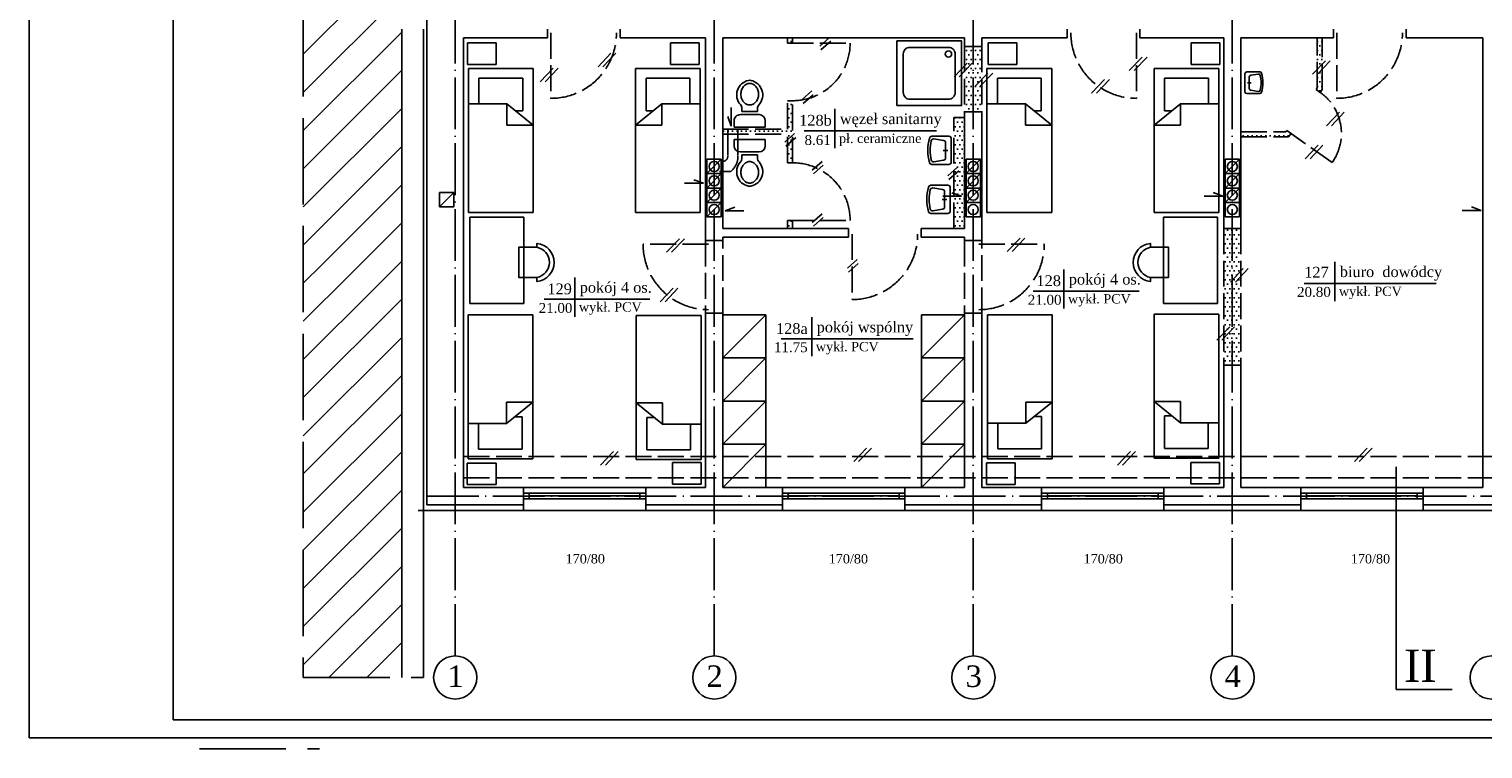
# Model space of a CAD drawing. Extents: x -4334 to 79223, y -1882 to 29514.
# Tile 25 of 60: x 37864 to 39884, y 16582 to 17582. Entities that reach past the tile are written whole.
import ezdxf

# ---------------------------------------------------------------- set-up
doc = ezdxf.new("R2010")
doc.units = 0
doc.header["$MEASUREMENT"] = 0
doc.linetypes.add('ACAD_ISO02W100', pattern=[15, 12, -3])
doc.linetypes.add('ACAD_ISO04W100', pattern=[30.5, 24, -3, 0.5, -3])
doc.layers.get('0').update_dxf_attribs({"color": 251, "linetype": 'CONTINUOUS'})
for name, color, linetype in [('CIENKIE', 251, 'CONTINUOUS'), ('NAPIS', 251, 'CONTINUOUS'), ('OSIE', 251, 'ACAD_ISO04W100'), ('PRZERYW', 251, 'ACAD_ISO02W100'), ('SCIANY', 251, 'CONTINUOUS'), ('urzadzenia', 251, 'CONTINUOUS'), ('URZĄDZENIA', 251, 'CONTINUOUS')]:
    doc.layers.add(name, color=color, linetype=linetype)
doc.styles.add('NEWROMAN', font='TIMES.TTF')
pattern_1 = [(0, (12347.367, 12552.5124), (3.125, 6.25), [0, -6.25])]
pattern_2 = [(45, (21925.82, 19896.05), (-26.516504, 26.516504), [])]

# ---------------------------------------------------------------- blocks, each defined once
blk = doc.blocks.new('R056')
for p, q in [((-0.332, 0.998), (0.335, 0.998)), ((-0.332, 0.865), (-0.332, 0.998)), ((0.335, 0.998), (0.335, 0.865)), ((0.201, 0.732), (-0.199, 0.732)), ((-0.165, 0.67), (0.001, 0.67)), ((-0.165, 0.67), (-0.165, 0.607)), ((0.168, 0.67), (0.001, 0.67)), ((0.168, 0.67), (0.168, 0.607))]:
    blk.add_line(p, q)
blk.add_lwpolyline([(0.001, 0.067, 0.117514), (0.071, 0.083, 0.104443), (0.135, 0.134, 0.090071), (0.175, 0.207, 0.08201), (0.19, 0.297, 0.08201), (0.175, 0.387, 0.090071), (0.135, 0.459, 0.104443), (0.071, 0.51, 0.117514), (0.001, 0.527, 0.117514), (-0.069, 0.51, 0.104443), (-0.132, 0.459, 0.090071), (-0.172, 0.387, 0.08201), (-0.187, 0.297, 0.08201), (-0.172, 0.207, 0.090071), (-0.132, 0.134, 0.104443), (-0.069, 0.083, 0.117514)], format="xyb", close=True)
for centre, radius, start, end in [((-0.199, 0.865), 0.133, 180, 270), ((0.201, 0.865), 0.133, 270, 0), ((0.038, 0.311), 0.315, 138.639, 258.4219), ((-0.299, 0.607), 0.133, 318.639, 0), ((-0.035, 0.311), 0.315, 281.5781, 41.361), ((0.301, 0.607), 0.133, 180, 221.361), ((0.001, 0.133), 0.133, 258.4219, 281.5781)]:
    blk.add_arc(centre, radius, start, end)
blk = doc.blocks.new('R053')
for p, q in [((0, 0.608), (0, 0)), ((0.917, 0.692), (0.083, 0.692)), ((0.5, 0.575), (0.5, 0.408)), ((1, 0), (1, 0.608)), ((0.095, 0.075), (0.149, 0.421)), ((0.769, 0.492), (0.231, 0.492)), ((0.905, 0.075), (0.851, 0.421))]:
    blk.add_line(p, q)
for centre, radius, start, end in [((0.083, 0.608), 0.0833, 90, 180), ((0.917, 0.608), 0.0833, 0, 90), ((0.083, 0), 0.0833, 180, 254.047), ((0.177, 0.062), 0.0833, 171.1953, 256.9798), ((0.231, 0.408), 0.0833, 90, 171.1953), ((0.769, 0.408), 0.0833, 8.8047, 90), ((0.823, 0.062), 0.0833, 283.0202, 8.8047), ((0.5, 1.458), 1.599, 254.047, 285.953), ((0.5, 1.458), 1.516, 256.9798, 283.0202), ((0.917, 0), 0.0833, 285.953, 0)]:
    blk.add_arc(centre, radius, start, end)
blk = doc.blocks.new('R051')
blk.add_lwpolyline([(0, 0), (1, 0), (1, 1), (0, 1)], close=True)
blk.add_lwpolyline([(0.2, 0.1), (0.8, 0.1, 0.414214), (0.9, 0.2), (0.9, 0.8, 0.414214), (0.8, 0.9), (0.2, 0.9, 0.414214), (0.1, 0.8), (0.1, 0.2, 0.414214)], format="xyb", close=True)
blk.add_circle((0.797, 0.797), 0.0487)

msp = doc.modelspace()

# ---------------------------------------------------------------- hatches: boundary and pattern name
at = {"layer": 'urzadzenia', "ltscale": 3}
h = msp.add_hatch(dxfattribs=at)
h.set_pattern_fill('ANSI31', color=256, scale=300, style=0)
h.set_pattern_definition(pattern_2)
h.paths.add_polyline_path([(38381.35, 17753.75), (38244.57, 17809.1), (38244.57, 17266.89), (38381.35, 17211.54)])
h = msp.add_hatch(dxfattribs=at)
h.set_pattern_fill('DOTS', color=256, scale=100, style=0)
h.set_pattern_definition(pattern_1)
h.paths.add_polyline_path([(38924.35, 17562.59), (38924.35, 17570.13), (38917.35, 17570.13), (38917.35, 17562.59)])
h.paths.add_polyline_path([(38924.35, 17434.41), (38924.35, 17482.59), (38917.35, 17482.59), (38917.35, 17443.13), (38848.28, 17443.13), (38848.28, 17436.13), (38917.35, 17436.13), (38917.35, 17428.19)])
h.paths.add_polyline_path([(38848.28, 17436.13), (38848.28, 17443.13), (38834.28, 17443.13), (38834.28, 17436.13)])
h.paths.add_polyline_path([(38834.28, 17436.13), (38834.28, 17443.13), (38827.35, 17443.13), (38827.35, 17436.13)])
h.paths.add_polyline_path([(38917.35, 17421.59), (38924.35, 17427.81), (38924.35, 17434.41), (38917.35, 17428.19)])
h.paths.add_polyline_path([(38917.35, 17396.3), (38924.35, 17396.3), (38924.35, 17427.81), (38917.35, 17421.59)])
h.paths.add_polyline_path([(38917.35, 17316.3), (38917.35, 17305.13), (38924.35, 17305.13), (38924.35, 17316.3)])
h.paths.add_polyline_path([(39163.35, 17305.13), (39163.35, 17459.13), (39148.35, 17459.13), (39148.35, 17353.74), (39159.08, 17349.79), (39148.35, 17349.79), (39148.35, 17305.13)])
h = msp.add_hatch(dxfattribs=at)
h.set_pattern_fill('DOTS', color=256, scale=100, style=0)
h.set_pattern_definition(pattern_1)
h.paths.add_polyline_path([(39175.35, 17467.13), (39187.35, 17467.13), (39187.35, 17558.13), (39175.35, 17558.13)])
h.paths.add_polyline_path([(39175.35, 17558.13), (39163.35, 17558.13), (39163.35, 17467.13), (39175.35, 17467.13)])
h = msp.add_hatch(dxfattribs=at)
h.set_pattern_fill('DOTS', color=256, scale=100, style=0)
h.set_pattern_definition(pattern_1)
h.paths.add_polyline_path([(39660.35, 17570.13), (39653.35, 17570.13), (39653.35, 17526.21), (39660.35, 17533.54)])
h.paths.add_polyline_path([(39660.35, 17526.4), (39653.35, 17519.07), (39653.35, 17500.37), (39651.79, 17498.19), (39657.5, 17494.13), (39660.35, 17498.13)])
h.paths.add_polyline_path([(39616.89, 17437.11), (39611.19, 17441.17), (39609.74, 17439.13), (39547.35, 17439.13), (39547.35, 17432.13), (39613.35, 17432.13)])
h = msp.add_hatch(dxfattribs=at)
h.set_pattern_fill('DOTS', color=256, scale=100, style=0)
h.set_pattern_definition(pattern_1)
h.paths.add_polyline_path([(39523.35, 17305.13), (39523.35, 17115.13), (39535.35, 17115.13), (39535.35, 17305.13)])
h.paths.add_polyline_path([(39535.35, 17305.13), (39535.35, 17115.13), (39547.35, 17115.13), (39547.35, 17305.13)])
h = msp.add_hatch(dxfattribs=at)
h.set_pattern_fill('ANSI31', color=256, scale=300, style=0)
h.set_pattern_definition(pattern_2)
h.paths.add_polyline_path([(38381.35, 17211.54), (38244.57, 17266.89), (38244.57, 16680.88), (38381.35, 16680.88)])

# ---------------------------------------------------------------- linework, layer by layer
at = {"layer": 'CIENKIE', "ltscale": 3}
for p, q in [((37863.56, 18697.14), (37863.56, 16597.14)), ((38063.56, 18672.14), (38063.56, 16622.14)), ((38416.35, 16921.13), (38416.35, 17633.75)), ((38411.35, 16913.13), (38411.35, 17582.13)), ((38962.33, 17558.42), (38975.88, 17570.45)), ((38963.84, 17553.15), (38977.39, 17565.19)), ((38671.96, 17548.54), (38654.07, 17529.8)), ((38678.78, 17548.54), (38660.88, 17529.8)), ((39166.93, 17534.61), (39149.03, 17515.87)), ((39173.74, 17534.61), (39155.85, 17515.87)), ((39410.1, 17543.3), (39392.21, 17524.57)), ((39416.92, 17543.3), (39399.02, 17524.57)), ((39664.65, 17538.05), (39646.76, 17519.31)), ((39671.47, 17538.05), (39653.58, 17519.31)), ((38591.69, 17527.6), (38573.8, 17508.87)), ((38598.5, 17527.6), (38580.61, 17508.87)), ((39195.6, 17520.96), (39177.71, 17502.22)), ((39202.42, 17520.96), (39184.53, 17502.22)), ((38937.72, 17484.12), (38951.27, 17496.15)), ((39357.75, 17511.9), (39339.86, 17493.17)), ((39364.56, 17511.9), (39346.67, 17493.17)), ((38839.22, 17473.29), (38839.22, 17447.2)), ((38939.23, 17478.85), (38952.78, 17490.88)), ((38839.22, 17447.2), (38834.29, 17460.6)), ((38983.11, 17471.06), (38983.11, 17416.75)), ((38983.11, 17471.06), (38983.11, 17441.16)), ((39684.07, 17466.55), (39666.17, 17447.82)), ((39690.88, 17466.55), (39672.99, 17447.82)), ((38913.62, 17424.87), (38927.16, 17436.91)), ((38940.55, 17440.91), (39124.13, 17440.91)), ((38915.12, 17419.61), (38928.67, 17431.64)), ((39654.44, 17420.59), (39636.54, 17401.86)), ((39661.25, 17420.59), (39643.36, 17401.86)), ((38805.35, 17381.2), (38825.35, 17401.2)), ((38917.35, 17396.3), (38924.35, 17396.3)), ((38951.79, 17386.22), (38965.33, 17398.25)), ((38953.29, 17380.95), (38966.84, 17392.99)), ((39165.35, 17381.2), (39185.35, 17401.2)), ((39525.35, 17381.2), (39545.35, 17401.2)), ((38800.44, 17367.9), (38787.04, 17372.83)), ((38805.35, 17361.2), (38825.35, 17381.2)), ((39140.13, 17378.18), (39153.68, 17390.22)), ((39141.64, 17372.92), (39155.18, 17384.95)), ((39165.35, 17361.2), (39185.35, 17381.2)), ((39525.35, 17361.2), (39545.35, 17381.2)), ((38433.88, 17334.97), (38453.88, 17354.97)), ((38774.35, 17367.9), (38800.44, 17367.9)), ((38805.35, 17341.2), (38825.35, 17361.2)), ((39159.08, 17349.79), (39145.68, 17354.73)), ((39165.35, 17341.2), (39185.35, 17361.2)), ((39522.17, 17349.99), (39508.78, 17354.92)), ((39525.35, 17341.2), (39545.35, 17361.2)), ((38805.35, 17321.2), (38825.35, 17341.2)), ((38830.75, 17329.71), (38844.15, 17334.65)), ((39132.99, 17349.79), (39159.08, 17349.79)), ((39496.08, 17349.99), (39522.17, 17349.99)), ((39881, 17330.01), (39867.6, 17334.94)), ((38856.84, 17329.71), (38830.75, 17329.71)), ((38951.79, 17313.42), (38965.33, 17325.45)), ((38953.29, 17308.16), (38966.84, 17320.19)), ((39854.91, 17330.01), (39881, 17330.01)), ((39240.49, 17291.52), (39222.59, 17272.78)), ((39247.3, 17291.52), (39229.41, 17272.78)), ((38767.21, 17290.61), (38749.32, 17271.87)), ((38774.03, 17290.61), (38756.13, 17271.87)), ((39000.51, 17249.66), (39014.05, 17261.69)), ((39002.01, 17244.4), (39015.56, 17256.43)), ((39677.73, 17258.49), (39677.73, 17204.19)), ((38621.7, 17236.73), (38621.7, 17206.83)), ((38621.7, 17236.73), (38621.7, 17182.42)), ((39301.25, 17248.11), (39301.25, 17193.81)), ((39301.25, 17248.11), (39301.25, 17218.21)), ((39550.64, 17249.33), (39532.74, 17230.59)), ((39557.45, 17249.33), (39539.56, 17230.59)), ((38758.34, 17221.9), (38740.45, 17203.16)), ((38765.16, 17221.9), (38747.27, 17203.16)), ((39258.69, 17217.96), (39405.75, 17217.96)), ((39635.18, 17228.35), (39818.75, 17228.35)), ((38579.15, 17206.58), (38726.21, 17206.58)), ((38950.92, 17181.62), (38950.92, 17127.31)), ((38908.36, 17151.47), (39091.94, 17151.47)), ((39531.74, 17168.28), (39513.85, 17149.54)), ((39538.56, 17168.28), (39520.67, 17149.54)), ((38675.39, 16994.92), (38657.5, 16976.18)), ((38682.2, 16994.92), (38664.31, 16976.18)), ((39027.27, 16999.8), (39009.38, 16981.06)), ((39034.09, 16999.8), (39016.19, 16981.06)), ((39393.82, 16994.92), (39375.92, 16976.18)), ((39400.63, 16994.92), (39382.74, 16976.18)), ((39722.89, 16999.8), (39705, 16981.06)), ((39729.71, 16999.8), (39711.82, 16981.06)), ((38550.35, 16945.13), (38720.35, 16945.13)), ((38550.35, 16937.27), (38720.35, 16937.27)), ((38550.35, 16929.27), (38720.35, 16929.27)), ((38558.35, 16929.27), (38558.35, 16937.27)), ((38558.35, 16933.27), (38712.35, 16933.27)), ((38712.35, 16929.27), (38712.35, 16937.27)), ((38910.35, 16945.13), (39080.35, 16945.13)), ((38910.35, 16937.27), (39080.35, 16937.27)), ((38910.35, 16929.27), (39080.35, 16929.27)), ((38918.35, 16929.27), (38918.35, 16937.27)), ((38918.35, 16933.27), (39072.35, 16933.27)), ((39072.35, 16929.27), (39072.35, 16937.27)), ((39270.35, 16945.13), (39440.35, 16945.13)), ((39270.35, 16937.27), (39440.35, 16937.27)), ((39270.35, 16929.27), (39440.35, 16929.27)), ((39278.35, 16929.27), (39278.35, 16937.27)), ((39278.35, 16933.27), (39432.35, 16933.27)), ((39432.35, 16929.27), (39432.35, 16937.27)), ((39630.35, 16945.13), (39800.35, 16945.13)), ((39630.35, 16937.27), (39800.35, 16937.27)), ((39630.35, 16929.27), (39800.35, 16929.27)), ((39638.35, 16929.27), (39638.35, 16937.27)), ((39638.35, 16933.27), (39792.35, 16933.27)), ((39792.35, 16929.27), (39792.35, 16937.27)), ((38416.35, 16921.13), (38550.35, 16921.13)), ((38720.35, 16913.13), (38550.35, 16913.13)), ((38720.35, 16921.13), (38910.35, 16921.13)), ((39080.35, 16913.13), (38910.35, 16913.13)), ((39080.35, 16921.13), (39270.35, 16921.13)), ((39440.35, 16913.13), (39270.35, 16913.13)), ((39440.35, 16921.13), (39630.35, 16921.13)), ((39800.35, 16913.13), (39630.35, 16913.13)), ((39800.35, 16921.13), (39990.35, 16921.13)), ((45288.56, 16622.14), (38063.56, 16622.14)), ((45313.56, 16597.14), (37863.56, 16597.14))]:
    msp.add_line(p, q, dxfattribs=at)
at = {"layer": 'CIENKIE'}
for p, q in [((38453.88, 17354.97), (38433.88, 17354.97)), ((38433.88, 17334.97), (38433.88, 17354.97)), ((38453.88, 17334.97), (38453.88, 17354.97)), ((38453.88, 17334.97), (38433.88, 17334.97))]:
    msp.add_line(p, q, dxfattribs=at)
for centre in [(38815.35, 17391.2), (39175.35, 17391.2), (39535.35, 17391.2), (38815.35, 17371.2), (39175.35, 17371.2), (39535.35, 17371.2), (38815.35, 17351.2), (39175.35, 17351.2), (39535.35, 17351.2), (38815.35, 17331.2), (39175.35, 17331.2), (39535.35, 17331.2)]:
    msp.add_circle(centre, 7, dxfattribs=at)
at = {"layer": 'CIENKIE', "ltscale": 3}
for centre in [(38455.67, 16680.93), (38815.67, 16680.93), (39175.67, 16680.93), (39535.67, 16680.93), (39895.67, 16680.93)]:
    msp.add_circle(centre, 30, dxfattribs=at)
at = {"layer": 'OSIE', "ltscale": 3}
for p, q in [((38455.35, 16710.93), (38455.35, 18464.66)), ((38815.35, 16710.93), (38815.35, 18464.66)), ((39175.35, 16710.93), (39175.35, 18464.66)), ((39535.35, 16710.93), (39535.35, 18464.66)), ((38416.35, 16933.13), (44362.88, 16933.13))]:
    msp.add_line(p, q, dxfattribs=at)
at = {"layer": 'PRZERYW', "ltscale": 10}
for p, q in [((38244.57, 18658.52), (38244.57, 16680.88)), ((38244.57, 16680.88), (38411.35, 16680.88)), ((38100.52, 16581.68), (38267.3, 16581.68))]:
    msp.add_line(p, q, dxfattribs=at)
at = {"layer": 'PRZERYW', "ltscale": 3}
for p, q in [((38588.68, 17576.84), (38588.68, 17485.84)), ((39402.01, 17576.84), (39402.01, 17485.84)), ((39680.7, 17576.84), (39680.7, 17485.84)), ((38917.35, 17562.59), (38917.35, 17570.13)), ((38917.35, 17562.59), (39004.35, 17562.59)), ((38924.35, 17562.59), (38924.35, 17570.13)), ((39163.35, 17558.13), (39163.35, 17467.13)), ((39187.35, 17558.13), (39187.35, 17467.13)), ((39653.35, 17500.37), (39653.35, 17570.13)), ((39660.35, 17498.13), (39660.35, 17570.13)), ((39653.35, 17500.37), (39651.79, 17498.19)), ((39657.5, 17494.13), (39651.79, 17498.19)), ((39660.35, 17498.13), (39657.5, 17494.13)), ((38917.35, 17482.59), (38924.35, 17482.59)), ((38917.35, 17443.13), (38917.35, 17482.59)), ((38924.35, 17396.3), (38924.35, 17482.59)), ((39148.35, 17305.13), (39148.35, 17459.13)), ((39163.35, 17459.13), (39148.35, 17459.13)), ((38827.35, 17443.13), (38917.35, 17443.13)), ((38827.35, 17436.13), (38917.35, 17436.13)), ((38834.28, 17443.13), (38834.28, 17406.64)), ((38848.28, 17443.13), (38848.28, 17406.64)), ((38917.35, 17396.3), (38917.35, 17436.13)), ((39547.35, 17439.13), (39609.74, 17439.13)), ((39611.19, 17441.17), (39609.74, 17439.13)), ((39673.91, 17396.5), (39611.19, 17441.17)), ((39616.89, 17437.11), (39613.35, 17432.13)), ((39547.35, 17432.13), (39613.35, 17432.13)), ((38822.61, 17384.29), (38838.36, 17384.29)), ((38917.35, 17316.3), (39004.35, 17316.3)), ((38917.35, 17305.13), (38917.35, 17316.3)), ((38924.35, 17305.13), (38924.35, 17316.3)), ((39007.17, 17297.24), (39007.17, 17206.24)), ((39523.35, 17305.13), (39523.35, 17115.13)), ((39547.35, 17305.13), (39547.35, 17115.13)), ((38807.65, 17283.13), (38716.65, 17283.13)), ((38803.35, 17288.13), (38803.35, 17187.13)), ((38827.35, 17187.13), (38827.35, 17288.13)), ((39163.35, 17288.13), (39163.35, 17187.13)), ((39183.05, 17283.13), (39274.05, 17283.13)), ((39187.35, 17187.13), (39187.35, 17288.13)), ((38467.35, 16988.3), (40910.33, 16988.3)), ((38467.35, 16958.3), (44203.35, 16958.3))]:
    msp.add_line(p, q, dxfattribs=at)
for centre, radius, start, end in [((38588.68, 17576.84), 91, 270, 0), ((39402.01, 17576.84), 91, 180, 270), ((39680.7, 17576.84), 91, 270, 0), ((38924.35, 17562.59), 80, 270, 360), ((39616.89, 17437.11), 70, 324.54453, 54.54453), ((38827.21, 17405.46), 7.17, 268.87116, 9.46693), ((38823.27, 17404.36), 25.11, 306.94729, 5.20414), ((38924.35, 17316.3), 80, 360, 95.0198), ((39007.17, 17297.24), 91, 270, 0), ((38807.65, 17283.13), 91, 180, 270), ((39183.05, 17283.13), 91, 270, 0)]:
    msp.add_arc(centre, radius, start, end, dxfattribs=at)
at = {"layer": 'SCIANY', "ltscale": 3}
for p, q in [((38381.35, 16680.88), (38381.35, 17582.13)), ((38583.68, 17570.13), (38583.68, 17582.13)), ((38684.68, 17570.13), (38684.68, 17582.13)), ((39306.01, 17570.13), (39306.01, 17582.13)), ((39407.01, 17570.13), (39407.01, 17582.13)), ((39675.7, 17570.13), (39675.7, 17582.13)), ((39776.7, 17570.13), (39776.7, 17582.13)), ((38467.35, 16945.13), (38467.35, 17570.13)), ((38467.35, 17570.13), (38583.68, 17570.13)), ((38684.68, 17570.13), (38803.35, 17570.13)), ((38827.35, 17570.13), (39163.35, 17570.13)), ((39163.35, 17558.13), (39187.35, 17558.13)), ((39187.35, 17570.13), (39306.01, 17570.13)), ((39407.01, 17570.13), (39523.35, 17570.13)), ((39547.35, 17570.13), (39675.7, 17570.13)), ((39776.7, 17570.13), (39883.35, 17570.13)), ((39163.35, 17467.13), (39187.35, 17467.13)), ((39002.17, 17305.13), (38827.35, 17305.13)), ((39002.17, 17293.13), (38827.35, 17293.13)), ((39002.17, 17305.13), (39002.17, 17293.13)), ((39103.17, 17305.13), (39103.17, 17293.13)), ((39163.35, 17305.13), (39103.17, 17305.13)), ((39163.35, 17293.13), (39103.17, 17293.13)), ((39523.35, 17305.13), (39547.35, 17305.13)), ((38827.35, 17288.13), (38803.35, 17288.13)), ((39187.35, 17288.13), (39163.35, 17288.13)), ((38803.35, 17187.13), (38827.35, 17187.13)), ((39163.35, 17187.13), (39187.35, 17187.13)), ((39523.35, 17115.13), (39547.35, 17115.13)), ((39762.8, 16973.78), (39762.8, 16664.48)), ((38467.35, 16945.13), (38550.35, 16945.13)), ((38550.35, 16913.13), (38550.35, 16945.13)), ((38720.35, 16913.13), (38720.35, 16945.13)), ((38720.35, 16945.13), (38803.35, 16945.13)), ((38827.35, 16945.13), (38910.35, 16945.13)), ((38910.35, 16913.13), (38910.35, 16945.13)), ((39080.35, 16913.13), (39080.35, 16945.13)), ((39080.35, 16945.13), (39163.35, 16945.13)), ((39187.35, 16945.13), (39270.35, 16945.13)), ((39270.35, 16913.13), (39270.35, 16945.13)), ((39440.35, 16913.13), (39440.35, 16945.13)), ((39440.35, 16945.13), (39523.35, 16945.13)), ((39547.35, 16945.13), (39630.35, 16945.13)), ((39630.35, 16913.13), (39630.35, 16945.13)), ((39800.35, 16913.13), (39800.35, 16945.13)), ((39800.35, 16945.13), (39883.35, 16945.13)), ((38404.35, 16913.13), (38550.35, 16913.13)), ((38411.35, 16680.88), (38411.35, 16913.13)), ((38720.35, 16913.13), (38910.35, 16913.13)), ((39080.35, 16913.13), (39270.35, 16913.13)), ((39440.35, 16913.13), (39630.35, 16913.13)), ((39800.35, 16913.13), (39990.35, 16913.13)), ((39840.94, 16664.48), (39762.8, 16664.48))]:
    msp.add_line(p, q, dxfattribs=at)
at = {"layer": 'SCIANY'}
for p, q in [((38803.35, 17288.13), (38803.35, 17570.13)), ((38827.35, 17305.13), (38827.35, 17570.13)), ((39163.35, 17558.13), (39163.35, 17570.13)), ((39187.35, 17558.13), (39187.35, 17570.13)), ((39523.35, 17305.13), (39523.35, 17570.13)), ((39547.35, 17305.13), (39547.35, 17570.13)), ((39883.35, 16945.13), (39883.35, 17570.13)), ((39163.35, 17305.13), (39163.35, 17467.13)), ((39187.35, 17288.13), (39187.35, 17467.13)), ((38827.35, 17288.13), (38827.35, 17293.13)), ((39163.35, 17288.13), (39163.35, 17293.13)), ((38803.35, 16945.13), (38803.35, 17187.13)), ((38827.35, 16945.13), (38827.35, 17187.13)), ((39163.35, 16945.13), (39163.35, 17187.13)), ((39187.35, 16945.13), (39187.35, 17187.13)), ((39523.35, 16945.13), (39523.35, 17115.13)), ((39547.35, 16945.13), (39547.35, 17115.13))]:
    msp.add_line(p, q, dxfattribs=at)
at = {"layer": 'urzadzenia', "ltscale": 3}
for p, q in [((38472.63, 17532.8), (38472.63, 17562.8)), ((38512.63, 17562.8), (38472.63, 17562.8)), ((38512.63, 17532.8), (38512.63, 17562.8)), ((38754.53, 17532.8), (38754.53, 17562.8)), ((38794.53, 17562.8), (38754.53, 17562.8)), ((38794.53, 17532.8), (38794.53, 17562.8)), ((39196.16, 17532.8), (39196.16, 17562.8)), ((39196.16, 17562.8), (39236.16, 17562.8)), ((39236.16, 17532.8), (39236.16, 17562.8)), ((39478.07, 17562.8), (39518.07, 17562.8)), ((39478.07, 17532.8), (39478.07, 17562.8)), ((39518.07, 17532.8), (39518.07, 17562.8)), ((38512.63, 17532.8), (38472.63, 17532.8)), ((38564.01, 17527.23), (38474.01, 17527.23)), ((38549.36, 17513.71), (38488.66, 17513.71)), ((38706.2, 17527.23), (38796.2, 17527.23)), ((38720.85, 17513.71), (38781.54, 17513.71)), ((38794.53, 17532.8), (38754.53, 17532.8)), ((39284.5, 17527.23), (39194.5, 17527.23)), ((39196.16, 17532.8), (39236.16, 17532.8)), ((39269.85, 17513.71), (39209.15, 17513.71)), ((39426.68, 17527.23), (39516.68, 17527.23)), ((39441.33, 17513.71), (39502.03, 17513.71)), ((39478.07, 17532.8), (39518.07, 17532.8)), ((38527.44, 17478), (38474.01, 17478)), ((38527.44, 17478), (38527.44, 17448.55)), ((38564.01, 17448.55), (38527.44, 17478)), ((38706.2, 17448.55), (38742.77, 17478)), ((38742.77, 17478), (38796.2, 17478)), ((38742.77, 17478), (38742.77, 17448.55)), ((39247.93, 17478), (39194.5, 17478)), ((39284.5, 17448.55), (39247.93, 17478)), ((39247.93, 17478), (39247.93, 17448.55)), ((39426.68, 17448.55), (39463.26, 17478)), ((39463.26, 17478), (39516.68, 17478)), ((39463.26, 17478), (39463.26, 17448.55)), ((38549.36, 17468.66), (38539.04, 17468.66)), ((38720.85, 17468.66), (38731.17, 17468.66)), ((39269.85, 17468.66), (39259.53, 17468.66)), ((39441.33, 17468.66), (39451.66, 17468.66)), ((38564.01, 17448.55), (38527.44, 17448.55)), ((38706.2, 17448.55), (38742.77, 17448.55)), ((39284.5, 17448.55), (39247.93, 17448.55)), ((39426.68, 17448.55), (39463.26, 17448.55)), ((38805.35, 17401.2), (38805.35, 17321.2)), ((38825.35, 17401.2), (38825.35, 17321.2)), ((39165.35, 17401.2), (39165.35, 17321.2)), ((39185.35, 17401.2), (39185.35, 17321.2)), ((39525.35, 17401.2), (39525.35, 17321.2)), ((39545.35, 17401.2), (39545.35, 17321.2)), ((38564.01, 17327.23), (38474.01, 17327.23)), ((38475.94, 17320.58), (38475.94, 17200.58)), ((38475.94, 17320.58), (38550.94, 17320.58)), ((38550.94, 17200.58), (38550.94, 17320.58)), ((38706.2, 17327.23), (38796.2, 17327.23)), ((39284.5, 17327.23), (39194.5, 17327.23)), ((39426.68, 17327.23), (39516.68, 17327.23)), ((39514.75, 17320.58), (39439.75, 17320.58)), ((39439.75, 17200.58), (39439.75, 17320.58)), ((39514.75, 17200.58), (39514.75, 17320.58)), ((38475.94, 17200.58), (38550.94, 17200.58)), ((39514.75, 17200.58), (39439.75, 17200.58)), ((38563.45, 17184.87), (38473.45, 17184.87)), ((38707.18, 17183.91), (38797.18, 17183.91)), ((38827.35, 17125.13), (38887.35, 17185.13)), ((38827.35, 17185.13), (38887.35, 17185.13)), ((39103.35, 17125.13), (39163.35, 17185.13)), ((39103.35, 17185.13), (39163.35, 17185.13)), ((39285.06, 17185.06), (39195.06, 17185.06)), ((39426.65, 17185.84), (39516.65, 17185.84)), ((38827.35, 17065.13), (38887.35, 17125.13)), ((38887.35, 17125.13), (38827.35, 17125.13)), ((39103.35, 17065.13), (39163.35, 17125.13)), ((39103.35, 17125.13), (39163.35, 17125.13)), ((38526.88, 17034.1), (38526.88, 17063.54)), ((38563.45, 17063.54), (38526.88, 17034.1)), ((38563.45, 17063.54), (38526.88, 17063.54)), ((38707.18, 17062.58), (38743.75, 17062.58)), ((38707.18, 17062.58), (38743.75, 17033.14)), ((38743.75, 17033.14), (38743.75, 17062.58)), ((38827.35, 17005.13), (38887.35, 17065.13)), ((38887.35, 17065.13), (38827.35, 17065.13)), ((39103.35, 17005.13), (39163.35, 17065.13)), ((39103.35, 17065.13), (39163.35, 17065.13)), ((39285.06, 17063.73), (39248.48, 17034.29)), ((39248.48, 17034.29), (39248.48, 17063.73)), ((39285.06, 17063.73), (39248.48, 17063.73)), ((39426.65, 17064.51), (39463.22, 17064.51)), ((39426.65, 17064.51), (39463.22, 17035.07)), ((39463.22, 17035.07), (39463.22, 17064.51)), ((38526.88, 17034.1), (38473.45, 17034.1)), ((38548.8, 17043.44), (38538.48, 17043.44)), ((38721.83, 17042.48), (38732.15, 17042.48)), ((38743.75, 17033.14), (38797.18, 17033.14)), ((39248.48, 17034.29), (39195.06, 17034.29)), ((39270.41, 17043.63), (39260.09, 17043.63)), ((39441.3, 17044.41), (39451.62, 17044.41)), ((39463.22, 17035.07), (39516.65, 17035.07)), ((38548.8, 16998.39), (38488.1, 16998.39)), ((38721.83, 16997.43), (38782.52, 16997.43)), ((38827.35, 16945.13), (38887.35, 17005.13)), ((38887.35, 17005.13), (38827.35, 17005.13)), ((39103.35, 16945.13), (39163.35, 17005.13)), ((39103.35, 17005.13), (39163.35, 17005.13)), ((39270.41, 16998.57), (39209.71, 16998.57)), ((39441.3, 16999.35), (39501.99, 16999.35)), ((38472.33, 16978.98), (38472.33, 16948.98)), ((38472.33, 16978.98), (38512.33, 16978.98)), ((38563.45, 16984.87), (38473.45, 16984.87)), ((38512.33, 16978.98), (38512.33, 16948.98)), ((38707.18, 16983.91), (38797.18, 16983.91)), ((38757.53, 16979.56), (38797.53, 16979.56)), ((38757.53, 16979.56), (38757.53, 16949.56)), ((38797.53, 16979.56), (38797.53, 16949.56)), ((39233.68, 16979.17), (39193.68, 16979.17)), ((39193.68, 16979.17), (39193.68, 16949.17)), ((39285.06, 16985.06), (39195.06, 16985.06)), ((39233.68, 16979.17), (39233.68, 16949.17)), ((39426.65, 16985.84), (39516.65, 16985.84)), ((39517.76, 16979.95), (39477.76, 16979.95)), ((39477.76, 16979.95), (39477.76, 16949.95)), ((39517.76, 16979.95), (39517.76, 16949.95)), ((38472.33, 16948.98), (38512.33, 16948.98)), ((38757.53, 16949.56), (38797.53, 16949.56)), ((39233.68, 16949.17), (39193.68, 16949.17)), ((39517.76, 16949.95), (39477.76, 16949.95))]:
    msp.add_line(p, q, dxfattribs=at)
at = {"layer": 'urzadzenia'}
for p, q in [((38474.01, 17527.23), (38474.01, 17327.23)), ((38488.66, 17513.71), (38488.66, 17478)), ((38549.36, 17513.71), (38549.36, 17468.66)), ((38564.01, 17527.23), (38564.01, 17327.23)), ((38706.2, 17527.23), (38706.2, 17327.23)), ((38720.85, 17513.71), (38720.85, 17468.66)), ((38781.54, 17513.71), (38781.54, 17478)), ((38796.2, 17527.23), (38796.2, 17327.23)), ((39194.5, 17527.23), (39194.5, 17327.23)), ((39209.15, 17513.71), (39209.15, 17478)), ((39269.85, 17513.71), (39269.85, 17468.66)), ((39284.5, 17527.23), (39284.5, 17327.23)), ((39426.68, 17527.23), (39426.68, 17327.23)), ((39441.33, 17513.71), (39441.33, 17468.66)), ((39502.03, 17513.71), (39502.03, 17478)), ((39516.68, 17527.23), (39516.68, 17327.23)), ((38805.35, 17401.2), (38825.35, 17401.2)), ((39165.35, 17401.2), (39185.35, 17401.2)), ((39525.35, 17401.2), (39545.35, 17401.2)), ((38805.35, 17381.2), (38825.35, 17381.2)), ((39165.35, 17381.2), (39185.35, 17381.2)), ((39525.35, 17381.2), (39545.35, 17381.2)), ((38805.35, 17361.2), (38825.35, 17361.2)), ((39165.35, 17361.2), (39185.35, 17361.2)), ((39525.35, 17361.2), (39545.35, 17361.2)), ((38805.35, 17341.2), (38825.35, 17341.2)), ((39165.35, 17341.2), (39185.35, 17341.2)), ((39525.35, 17341.2), (39545.35, 17341.2)), ((38805.35, 17321.2), (38825.35, 17321.2)), ((39165.35, 17321.2), (39185.35, 17321.2)), ((39525.35, 17321.2), (39545.35, 17321.2)), ((38473.45, 16984.87), (38473.45, 17184.87)), ((38563.45, 16984.87), (38563.45, 17184.87)), ((38707.18, 16983.91), (38707.18, 17183.91)), ((38797.18, 16983.91), (38797.18, 17183.91)), ((38887.35, 16945.13), (38887.35, 17185.13)), ((39103.35, 16945.13), (39103.35, 17185.13)), ((39195.06, 16985.06), (39195.06, 17185.06)), ((39285.06, 16985.06), (39285.06, 17185.06)), ((39426.65, 16985.84), (39426.65, 17185.84)), ((39516.65, 16985.84), (39516.65, 17185.84)), ((38488.1, 16998.39), (38488.1, 17034.1)), ((38548.8, 16998.39), (38548.8, 17043.44)), ((38721.83, 16997.43), (38721.83, 17042.48)), ((38782.52, 16997.43), (38782.52, 17033.14)), ((39209.71, 16998.57), (39209.71, 17034.29)), ((39270.41, 16998.57), (39270.41, 17043.63)), ((39441.3, 16999.35), (39441.3, 17044.41)), ((39501.99, 16999.35), (39501.99, 17035.07))]:
    msp.add_line(p, q, dxfattribs=at)
at = {"layer": 'URZĄDZENIA'}
for points in [[(38569.25, 17278.94), (38569.25, 17284.34, -0.8950139), (38569.25, 17231.28), (38569.25, 17236.98, 0.8255392), (38569.21, 17278.87), (38543.96, 17278.87), (38543.96, 17236.98), (38569.25, 17236.98)], [(39421.45, 17278.94), (39421.45, 17284.34, 0.8950139), (39421.45, 17231.28), (39421.45, 17236.98, -0.8255392), (39421.48, 17278.87), (39446.73, 17278.87), (39446.73, 17236.98), (39421.45, 17236.98)]]:
    msp.add_lwpolyline(points, format="xyb", dxfattribs=at)

# ---------------------------------------------------------------- block references
at = {"layer": 'urzadzenia', "ltscale": 3, "xscale": 90, "yscale": 90, "zscale": 90}
msp.add_blockref('R051', (39069.24, 17475.69), dxfattribs=at)
at = {"layer": 'URZĄDZENIA', "ltscale": 3}
for name, p, xscale, yscale, zscale, rotation in [('R053', (39573.65, 17492.52), 30, 30, 30, 90), ('R056', (38864.92, 17510.89), 65, 65, 65, 180), ('R053', (39117.86, 17433.09), 39, 39, 39, 270), ('R053', (39116.45, 17364.97), 39, 39, 39, 270)]:
    msp.add_blockref(name, p, dxfattribs=dict(at, xscale=xscale, yscale=yscale, zscale=zscale, rotation=rotation))
at = {"layer": 'URZĄDZENIA', "ltscale": 3, "xscale": -65, "yscale": 65, "zscale": 65}
msp.add_blockref('R056', (38864.92, 17363.73), dxfattribs=at)

# ---------------------------------------------------------------- texts
at = {"layer": 'NAPIS', "ltscale": 3, "style": 'NEWROMAN'}
for s, height, p in [('128b', 15, (38933.56, 17447.85)), ('węzeł sanitarny', 15, (38990.04, 17450.02)), ('8.61', 13.8, (38941.01, 17421.05)), ('pł. ceramiczne', 13, (38988.92, 17423.75)), ('127', 15, (39635.31, 17236.71)), ('biuro  dowódcy', 15, (39684.67, 17237.45)), ('pokój 4 os.', 15, (38628.63, 17215.69)), ('128', 15, (39263.28, 17224.91)), ('pokój 4 os.', 15, (39308.18, 17227.07)), ('129', 15, (38583.73, 17213.53)), ('21.00', 13.8, (39251.14, 17198.99)), ('wykł. PCV', 13, (39307.06, 17200.81)), ('20.80', 13.8, (39625.31, 17209.95)), ('wykł. PCV', 13, (39683.54, 17211.19)), ('21.00', 13.8, (38571.59, 17187.61)), ('wykł. PCV', 13, (38627.51, 17189.42)), ('128a', 15, (38901.37, 17158.41)), ('pokój wspólny', 15, (38957.85, 17160.58)), ('wykł. PCV', 13, (38956.72, 17134.31)), ('11.75', 13.8, (38898.49, 17133.08)), ('170/80', 13, (38609.08, 16839.47)), ('170/80', 13, (38974.65, 16839.47)), ('170/80', 13, (39328.7, 16839.47)), ('170/80', 13, (39700.02, 16839.47)), ('II', 45, (39773.88, 16674.77)), ('1', 30, (38444.69, 16667.79)), ('2', 30, (38804.69, 16667.79)), ('3', 30, (39164.69, 16667.79)), ('4', 30, (39524.69, 16667.79))]:
    msp.add_text(s, height=height, dxfattribs=at).set_placement(p)

doc.saveas('drawing.dxf')
